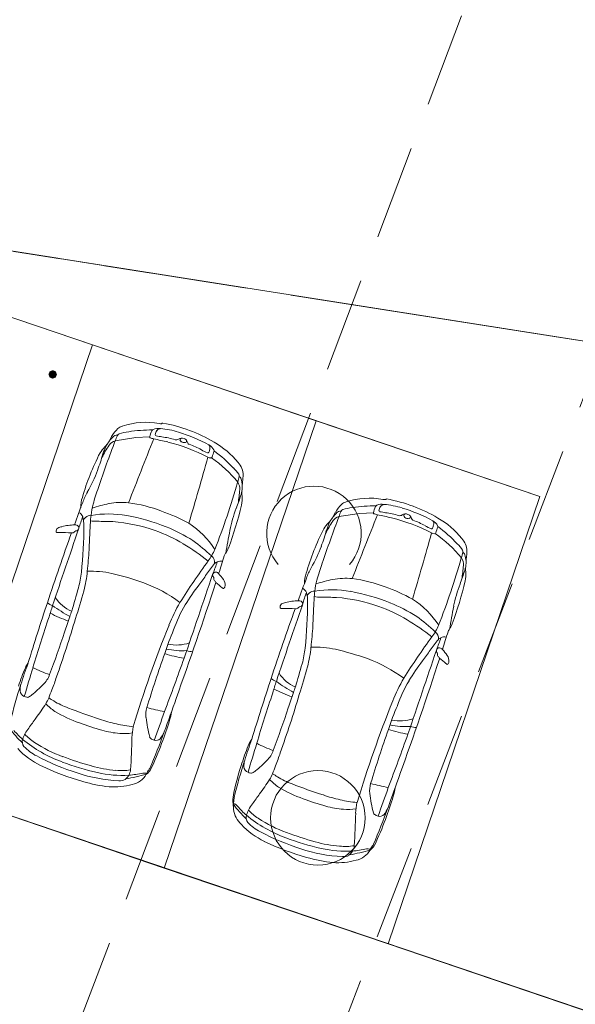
# Model space of a CAD drawing. Header units: metres. Extents: x 6541766 to 6542178, y 5894743 to 5895314.
# Tile 72 of 77: x 6541975.4 to 6541981.28, y 5895270.38 to 5895280.8. Entities that reach past the tile are written whole.
import ezdxf

# ---------------------------------------------------------------- set-up
doc = ezdxf.new("R2010")
doc.units = ezdxf.units.M
for name, pattern in [('0.5_0.5', [1, 0.5, -0.5]), ('1.0_0.5', [1.5, 1, -0.5]), ('DASHED', [0.75, 0.5, -0.25]), ('egkk-500', [2, 1.5, -0.5]), ('egug-500', [1, 0.5, -0.5])]:
    doc.linetypes.add(name, pattern=pattern)
for name, color, linetype in [('217-kontur klasyfikacyjny', 7, 'Continuous'), ('218-kontur użytku gruntowego', 7, 'Continuous'), ('219-działka ewidencyjna', 7, 'Continuous'), ('zadrzewienie  zakrzewienie', 7, 'Continuous')]:
    doc.layers.add(name, color=color, linetype=linetype)
for name, color, linetype, lineweight in [('A-OZNACZENIA', 7, 'Continuous', 15), ('A-PZT', 4, 'Continuous', 9), ('IE - podklad', 8, 'Continuous', 9)]:
    doc.layers.add(name, color=color, linetype=linetype, lineweight=lineweight)

# ---------------------------------------------------------------- blocks, each defined once
blk = doc.blocks.new('blok - podklad szary rfqfqw')
at = {"color": 8, "linetype": 'ByBlock', "lineweight": 9}
for p, q in [((6541976.412, 5895276.348), (6541976.628, 5895276.381)), ((6541976.628, 5895276.381), (6541976.776, 5895276.388)), ((6541978.779, 5895275.545), (6541978.996, 5895275.578)), ((6541978.996, 5895275.578), (6541979.143, 5895275.585))]:
    blk.add_line(p, q, dxfattribs=at)
at = {"color": 8, "linetype": 'Continuous', "lineweight": 9}
blk.add_circle((6541978.556, 5895272.356), 0.5, dxfattribs=at)
at = {"color": 8, "linetype": 'ByBlock', "lineweight": 9}
for centre, radius, start, end in [((6541976.735, 5895275.737), 0.806, 79.8058, 107.9343), ((6541976.733, 5895276.18), 0.418, 134.7877, 149.3689), ((6541976.522, 5895276.384), 0.124, 106.3103, 132.0834), ((6541976.589, 5895276.029), 0.415, 94.756, 109.0121), ((6541976.791, 5895274.921), 1.541, 89.507, 98.8484), ((6541977.034, 5895276.333), 0.264, 152.9041, 168.04), ((6541976.829, 5895276.438), 0.0338, 117.7485, 152.7719), ((6541976.863, 5895276.355), 0.124, 77.9747, 113.7444), ((6541976.947, 5895276.395), 0.113, 147.9171, 171.2703), ((6541976.888, 5895276.433), 0.0425, 88.9958, 150.1846), ((6541976.911, 5895276.713), 0.186, 259.705, 266.6901), ((6541976.824, 5895275.63), 0.849, 72.4169, 85.5758), ((6541976.899, 5895276.542), 0.0144, 274.9766, 317.7461), ((6541976.915, 5895276.526), 0.00831, 80.0944, 131.6439), ((6541976.623, 5895274.915), 1.646, 59.4839, 79.7164), ((6541976.651, 5895274.953), 1.546, 60.8798, 73.8908), ((6541989.093, 5895271.495), 13.578, 159.0591, 161.2754), ((6541976.051, 5895276.525), 0.348, 315.7363, 326.4254), ((6541976.664, 5895276.105), 0.395, 134.7168, 152.0167), ((6541975.192, 5895276.992), 1.325, 330.1157, 333.0891), ((6541976.444, 5895276.234), 0.118, 105.7646, 145.2232), ((6541976.427, 5895276.353), 0.0527, 81.86, 140.5345), ((6541976.731, 5895276.257), 0.331, 153.5248, 164.1484), ((6541976.467, 5895276.387), 0.0372, 110.4707, 151.415), ((6542315.211, 5895142.384), 363.952, 158.39937, 158.51365), ((6541976.785, 5895276.387), 0.0088, 172.767, 254.0196), ((6541976.931, 5895276.799), 0.446, 250.5218, 255.3812), ((6541975.313, 5895269.115), 7.407, 77.0841, 78.2731), ((6541976.846, 5895276.411), 0.0108, 174.4974, 263.7244), ((6541977.042, 5895277.376), 0.996, 258.6069, 262.089), ((6541976.82, 5895275.67), 0.724, 71.8978, 83.2716), ((6541976.49, 5895274.427), 1.966, 62.673, 75.9051), ((6541977.056, 5895276.401), 0.0435, 255.0417, 305.5577), ((6541977.116, 5895276.313), 0.0632, 67.5345, 123.4072), ((6541977.117, 5895276.356), 0.02, 100.2879, 174.0191), ((6541977.128, 5895276.363), 0.0319, 189.5608, 232.019), ((6541977.14, 5895276.379), 0.0514, 231.6454, 287.7794), ((6541977.127, 5895276.325), 0.048, 27.5279, 73.1634), ((6541977.151, 5895276.345), 0.0164, 287.7624, 27.7535), ((6541977.018, 5895276.264), 0.172, 21.6957, 28.9713), ((6541976.974, 5895275.504), 0.96, 39.74, 59.7198), ((6541976.6, 5895276.001), 0.411, 136.8307, 147.9741), ((6541977.789, 5895275.373), 1.715, 147.2412, 152.3476), ((6541977.073, 5895275.942), 0.835, 155.2904, 161.4417), ((6541977.207, 5895276.337), 0.0303, 198.6057, 245.0404), ((6541976.879, 5895275.442), 0.924, 61.2493, 70.0283), ((6541977.686, 5895276.898), 0.742, 240.7002, 246.2738), ((6541977.234, 5895276.302), 0.184, 335.0381, 346.1035), ((6541977.348, 5895276.198), 0.119, 25.8657, 62.3963), ((6541977.367, 5895276.273), 0.0473, 340.9299, 40.1633), ((6541983.062, 5895274.331), 5.92, 161.2194, 161.8449), ((6541977.441, 5895276.242), 0.0162, 342.949, 29.6009), ((6541976.623, 5895275.103), 1.412, 42.6073, 53.775), ((6541978.607, 5895275.013), 2.647, 152.9043, 163.8747), ((6541971.773, 5895277.584), 4.714, 340.81, 343.0265), ((6541919.526, 5895292.487), 60.122, 343.56261, 344.25718), ((6541977.391, 5895276.228), 0.00955, 247.917, 337.5626), ((6541977.431, 5895276.246), 0.0812, 241.7979, 263.9946), ((6541977.423, 5895276.178), 0.0134, 265.402, 349.939), ((6541976.644, 5895275.048), 1.369, 39.0367, 54.8627), ((6541974.852, 5895276.543), 1.464, 329.7245, 339.6581), ((6541977.461, 5895275.832), 0.304, 31.9792, 48.5255), ((6541977.565, 5895275.982), 0.2, 0.4764, 42.4249), ((6541973.313, 5895277.136), 4.562, 344.4194, 345.1986), ((6541977.697, 5895275.977), 0.0269, 345.4613, 35.4112), ((6541977.692, 5895275.923), 0.0565, 6.5654, 56.4162), ((6541977.48, 5895275.862), 0.276, 342.1756, 14.0908), ((6541978.237, 5895275.847), 0.482, 170.2135, 176.3126), ((6541977.375, 5895275.977), 0.389, 352.9061, 0.9663), ((6541981.541, 5895274.077), 5.597, 161.4995, 163.4094), ((6541969.713, 5895278.206), 8.317, 338.7888, 343.979), ((6541977.6, 5895275.837), 0.13, 356.9947, 34.3505), ((6541973.846, 5895276.228), 3.904, 352.0047, 354.1522), ((6541978.017, 5895275.793), 0.265, 174.4329, 186.0042), ((6541976.335, 5895275.645), 0.289, 159.0107, 181.2399), ((6541976.697, 5895275.477), 0.666, 150.5441, 160.8639), ((6541974.313, 5895276.889), 3.606, 339.6223, 342.0573), ((6541977.525, 5895275.729), 0.231, 344.2599, 9.0144), ((6541979.103, 5895274.934), 0.806, 79.8058, 107.9343), ((6541979.278, 5895275.91), 0.186, 259.705, 266.6901), ((6541979.266, 5895275.739), 0.0144, 274.9766, 317.7461), ((6541979.283, 5895275.723), 0.00831, 80.0944, 131.6439), ((6541978.99, 5895274.112), 1.646, 59.4839, 79.7164), ((6541981.655, 5895273.517), 5.997, 158.6971, 161.1201), ((6541976.878, 5895275.488), 0.725, 164.9893, 174.4274), ((6541976.697, 5895273.998), 1.721, 101.7792, 107.9165), ((6541976.483, 5895274.952), 0.743, 84.6537, 100.5897), ((6541976.351, 5895274.173), 1.532, 68.977, 82.4703), ((6541976.335, 5895273.948), 1.749, 60.7333, 71.1387), ((6541974.066, 5895276.539), 3.784, 339.4641, 346.6666), ((6541979.029, 5895275.122), 1.431, 159.0783, 168.8723), ((6541979.101, 5895275.377), 0.418, 134.7877, 149.3689), ((6541978.794, 5895275.55), 0.0527, 81.86, 140.5345), ((6541978.834, 5895275.584), 0.0372, 110.4707, 151.415), ((6541978.889, 5895275.581), 0.124, 106.3103, 132.0834), ((6541978.956, 5895275.226), 0.415, 94.756, 109.0121), ((6541979.159, 5895274.118), 1.541, 89.507, 98.8484), ((6541979.402, 5895275.53), 0.264, 152.9041, 168.04), ((6541979.197, 5895275.635), 0.0338, 117.7485, 152.7719), ((6541979.231, 5895275.552), 0.124, 77.9747, 113.7444), ((6541979.314, 5895275.592), 0.113, 147.9171, 171.2703), ((6541979.214, 5895275.608), 0.0108, 174.4974, 263.7244), ((6541979.256, 5895275.63), 0.0425, 88.9958, 150.1846), ((6541979.191, 5895274.827), 0.849, 72.4169, 85.5758), ((6541979.019, 5895274.15), 1.546, 60.8798, 73.8908), ((6541975.984, 5895275.508), 0.0912, 24.1604, 62.1018), ((6541977.728, 5895274.935), 1.769, 159.8141, 164.0321), ((6541975.78, 5895275.46), 0.299, 357.7466, 16.4266), ((6541976.177, 5895275.442), 0.124, 115.1851, 145.0442), ((6541976.15, 5895275.487), 0.0718, 85.2264, 111.4836), ((6541978.615, 5895275.3), 2.473, 173.9979, 177.6838), ((6541976.217, 5895275.889), 0.394, 260.3376, 270.4403), ((6541976.34, 5895274.429), 1.144, 80.2642, 99.2527), ((6541976.065, 5895273.14), 2.462, 68.8879, 79.0297), ((6541991.461, 5895270.692), 13.578, 159.0591, 161.2754), ((6541980.156, 5895274.57), 1.715, 147.2412, 152.3476), ((6541978.418, 5895275.722), 0.348, 315.7363, 326.4254), ((6541979.032, 5895275.302), 0.395, 134.7168, 152.0167), ((6541977.559, 5895276.189), 1.325, 330.1157, 333.0891), ((6541978.812, 5895275.431), 0.118, 105.7646, 145.2232), ((6541979.098, 5895275.454), 0.331, 153.5248, 164.1484), ((6542317.579, 5895141.581), 363.952, 158.39937, 158.51365), ((6541979.152, 5895275.584), 0.0088, 172.767, 254.0196), ((6541979.298, 5895275.996), 0.446, 250.5218, 255.3812), ((6541977.681, 5895268.312), 7.407, 77.0841, 78.2731), ((6541979.409, 5895276.573), 0.996, 258.6069, 262.089), ((6541979.188, 5895274.867), 0.724, 71.8978, 83.2716), ((6541978.857, 5895273.625), 1.966, 62.673, 75.9051), ((6541979.424, 5895275.598), 0.0435, 255.0417, 305.5577), ((6541979.484, 5895275.51), 0.0632, 67.5345, 123.4072), ((6541979.484, 5895275.553), 0.02, 100.2879, 174.0191), ((6541979.496, 5895275.561), 0.0319, 189.5608, 232.019), ((6541979.508, 5895275.576), 0.0514, 231.6454, 287.7794), ((6541979.494, 5895275.522), 0.048, 27.5279, 73.1634), ((6541979.519, 5895275.542), 0.0164, 287.7624, 27.7535), ((6541979.386, 5895275.461), 0.172, 21.6957, 28.9713), ((6541979.575, 5895275.534), 0.0303, 198.6057, 245.0404), ((6541979.246, 5895274.639), 0.924, 61.2493, 70.0283), ((6541979.716, 5895275.395), 0.119, 25.8657, 62.3963), ((6541979.735, 5895275.47), 0.0473, 340.9299, 40.1633), ((6541979.342, 5895274.701), 0.96, 39.74, 59.7198), ((6542029.713, 5895256.663), 56.868, 160.7505, 161.6106), ((6541975.83, 5895275.391), 0.0425, 162.466, 191.7098), ((6541975.827, 5895275.391), 0.0396, 125.4297, 161.152), ((6541975.865, 5895275.317), 0.122, 98.8308, 119.8154), ((6541975.96, 5895275.043), 0.411, 96.3225, 106.044), ((6541976.003, 5895274.861), 0.597, 92.1437, 98.5219), ((6541975.983, 5895275.386), 0.0711, 67.4812, 92.3639), ((6541976.005, 5895275.367), 0.0286, 89.6013, 136.7781), ((6541975.999, 5895275.423), 0.0281, 282.5553, 334.8272), ((6541975.996, 5895275.425), 0.0312, 334.5323, 62.1009), ((6541971.702, 5895275.438), 4.378, 353.6907, 0.14), ((6541981.645, 5895275.059), 5.511, 176.4583, 178.6078), ((6541976.056, 5895260.704), 14.792, 88.7176, 89.3643), ((6541976.241, 5895273.703), 1.795, 70.6666, 85.332), ((6541976.29, 5895273.859), 1.632, 58.9218, 70.4707), ((6541976.269, 5895273.758), 1.812, 57.8007, 67.8557), ((6541976.684, 5895274.694), 0.93, 32.7369, 57.0337), ((6541993.64, 5895272.374), 16.298, 169.3056, 170.1747), ((6541980.975, 5895274.21), 2.647, 152.9043, 163.8747), ((6541974.14, 5895276.781), 4.714, 340.81, 343.0265), ((6541978.967, 5895275.198), 0.411, 136.8307, 147.9741), ((6541979.441, 5895275.139), 0.835, 155.2904, 161.4417), ((6541980.054, 5895276.095), 0.742, 240.7002, 246.2738), ((6541979.759, 5895275.425), 0.00955, 247.917, 337.5626), ((6541979.601, 5895275.499), 0.184, 335.0381, 346.1035), ((6541985.429, 5895273.528), 5.92, 161.2194, 161.8449), ((6541979.809, 5895275.439), 0.0162, 342.949, 29.6009), ((6541978.991, 5895274.3), 1.412, 42.6073, 53.775), ((6541998.594, 5895267.173), 24.084, 160.0961, 161.958), ((6541975.794, 5895275.382), 0.00586, 181.655, 275.7889), ((6541975.835, 5895276.719), 1.343, 268.2875, 269.5614), ((6541975.843, 5895273.716), 1.66, 86.3617, 90.6272), ((6541975.957, 5895275.402), 0.0304, 252.6688, 330.2332), ((6541975.73, 5895273.284), 2.508, 47.3253, 53.1533), ((6541921.893, 5895291.684), 60.122, 343.56261, 344.25718), ((6541979.798, 5895275.443), 0.0812, 241.7979, 263.9946), ((6541979.791, 5895275.375), 0.0134, 265.402, 349.939), ((6541979.011, 5895274.245), 1.369, 39.0367, 54.8627), ((6541979.932, 5895275.179), 0.2, 0.4764, 42.4249), ((6541971.813, 5895275.453), 4.33, 353.5381, 356.5543), ((6541975.925, 5895273.221), 2.366, 51.5831, 59.3211), ((6541976.851, 5895275.477), 0.676, 323.5499, 335.509), ((6541977.407, 5895275.275), 0.211, 325.4927, 342.4836), ((6541977.22, 5895275.74), 1.464, 329.7245, 339.6581), ((6541979.829, 5895275.029), 0.304, 31.9792, 48.5255), ((6541980.065, 5895275.174), 0.0269, 345.4613, 35.4112), ((6541977.375, 5895275.058), 0.0895, 352.9151, 51.5451), ((6541469.528, 5895435.993), 532.897, 342.40909, 342.43022), ((6541977.657, 5895275.091), 0.0996, 139.7977, 157.5128), ((6541972.08, 5895277.403), 8.317, 338.7888, 343.979), ((6541975.68, 5895276.333), 4.562, 344.4194, 345.1986), ((6541979.967, 5895275.034), 0.13, 356.9947, 34.3505), ((6541980.059, 5895275.12), 0.0565, 6.5654, 56.4162), ((6541979.848, 5895275.06), 0.276, 342.1756, 14.0908), ((6541980.605, 5895275.044), 0.482, 170.2135, 176.3126), ((6541979.743, 5895275.174), 0.389, 352.9061, 0.9663), ((6541984.72, 5895269.774), 9.042, 144.1012, 147.4604), ((6541978.539, 5895274.145), 1.404, 140.0279, 145.8158), ((6541974.025, 5895276.248), 3.662, 339.1008, 341.1582), ((6541977.505, 5895275.015), 0.0526, 106.7316, 142.6906), ((6541977.53, 5895274.972), 0.102, 80.0491, 112.9336), ((6541979.064, 5895274.674), 0.666, 150.5441, 160.8639), ((6541983.909, 5895273.275), 5.597, 161.4995, 163.4094), ((6541976.213, 5895275.425), 3.904, 352.0047, 354.1522), ((6541980.384, 5895274.99), 0.265, 174.4329, 186.0042), ((6541974.794, 5895275.106), 1.268, 345.6067, 353.2359), ((6541974.905, 5895275.077), 1.216, 344.7588, 354.7737), ((6541976.154, 5895273.92), 1.047, 77.7935, 92.0847), ((6541975.684, 5895271.958), 3.064, 70.3839, 76.9638), ((6542242.929, 5895184.427), 280.49, 161.17552, 161.36705), ((6541974.848, 5895276.671), 3.069, 322.9218, 325.5304), ((6541977.47, 5895274.927), 0.028, 120.7743, 215.9227), ((6541977.367, 5895274.852), 0.099, 28.943, 36.4132), ((6541977.433, 5895274.891), 0.0223, 349.2167, 23.7181), ((6541977.473, 5895274.932), 0.0261, 81.7607, 132.7462), ((6541977.478, 5895274.884), 0.0227, 172.6031, 211.8602), ((6541977.465, 5895274.902), 0.0571, 43.537, 77.815), ((6541976.93, 5895274.423), 0.775, 36.0142, 42.0031), ((6541977.483, 5895274.824), 0.0916, 352.2606, 36.5456), ((6541984.023, 5895272.714), 5.997, 158.6971, 161.1201), ((6541978.703, 5895274.842), 0.289, 159.0107, 181.2399), ((6541979.065, 5895273.195), 1.721, 101.7792, 107.9165), ((6541978.85, 5895274.149), 0.743, 84.6537, 100.5897), ((6541978.719, 5895273.37), 1.532, 68.977, 82.4703), ((6541976.68, 5895276.086), 3.606, 339.6223, 342.0573), ((6541979.892, 5895274.926), 0.231, 344.2599, 9.0144), ((6541963.743, 5895278.207), 12.746, 343.2912, 344.4516), ((6541976.163, 5895273.365), 1.578, 53.7255, 69.6177), ((6541937.899, 5895287.753), 41.629, 340.1538, 341.9407), ((6541978.996, 5895273.51), 2.146, 142.3646, 149.1891), ((6541976.893, 5895274.41), 0.73, 36.807, 39.231), ((6541976.195, 5895273.282), 2.024, 48.2248, 50.6751), ((6541977.575, 5895274.827), 0.0473, 228.0349, 242.631), ((6541977.556, 5895274.79), 0.00607, 238.2622, 307.2572), ((6541977.536, 5895274.815), 0.0381, 308.8881, 355.8593), ((6541978.352, 5895274.705), 0.0912, 24.1604, 62.1018), ((6541979.245, 5895274.685), 0.725, 164.9893, 174.4274), ((6541978.708, 5895273.626), 1.144, 80.2642, 99.2527), ((6541978.703, 5895273.145), 1.749, 60.7333, 71.1387), ((6541976.433, 5895275.736), 3.784, 339.4641, 346.6666), ((6541981.397, 5895274.319), 1.431, 159.0783, 168.8723), ((6541976.11, 5895274.906), 0.397, 213.0792, 246.2195), ((6541969.122, 5895276.67), 7.215, 342.2099, 344.6258), ((6541980.095, 5895274.132), 1.769, 159.8141, 164.0321), ((6541978.148, 5895274.657), 0.299, 357.7466, 16.4266), ((6541978.544, 5895274.639), 0.124, 115.1851, 145.0442), ((6541978.518, 5895274.684), 0.0718, 85.2264, 111.4836), ((6541980.983, 5895274.497), 2.473, 173.9979, 177.6838), ((6541978.584, 5895275.086), 0.394, 260.3376, 270.4403), ((6541978.423, 5895259.901), 14.792, 88.7176, 89.3643), ((6541978.608, 5895272.9), 1.795, 70.6666, 85.332), ((6541978.433, 5895272.337), 2.462, 68.8879, 79.0297), ((6541979.052, 5895273.891), 0.93, 32.7369, 57.0337), ((6542006.847, 5895264.33), 32.813, 161.6999, 162.8769), ((6541975.822, 5895274.805), 0.215, 233.3895, 250.0881), ((6541971.133, 5895275.998), 4.822, 341.6942, 343.189), ((6541976.751, 5895275.962), 1.688, 233.5787, 240.9385), ((6541978.608, 5895273.761), 1.747, 149.9027, 158.6782), ((6541978.455, 5895273.838), 1.514, 149.3482, 160.3725), ((6542000.961, 5895266.371), 24.084, 160.0961, 161.958), ((6542032.081, 5895255.86), 56.868, 160.7505, 161.6106), ((6541978.198, 5895274.588), 0.0425, 162.466, 191.7098), ((6541978.162, 5895274.579), 0.00586, 181.655, 275.7889), ((6541978.195, 5895274.588), 0.0396, 125.4297, 161.152), ((6541978.203, 5895275.916), 1.343, 268.2875, 269.5614), ((6541978.232, 5895274.514), 0.122, 98.8308, 119.8154), ((6541978.211, 5895272.913), 1.66, 86.3617, 90.6272), ((6541978.327, 5895274.24), 0.411, 96.3225, 106.044), ((6541978.37, 5895274.058), 0.597, 92.1437, 98.5219), ((6541978.325, 5895274.599), 0.0304, 252.6688, 330.2332), ((6541978.351, 5895274.583), 0.0711, 67.4812, 92.3639), ((6541978.372, 5895274.564), 0.0286, 89.6013, 136.7781), ((6541978.366, 5895274.62), 0.0281, 282.5553, 334.8272), ((6541978.364, 5895274.622), 0.0312, 334.5323, 62.1009), ((6541974.069, 5895274.635), 4.378, 353.6907, 0.14), ((6541984.013, 5895274.256), 5.511, 176.4583, 178.6078), ((6541978.657, 5895273.056), 1.632, 58.9218, 70.4707), ((6541978.636, 5895272.955), 1.812, 57.8007, 67.8557), ((6541996.008, 5895271.571), 16.298, 169.3056, 170.1747), ((6542052.968, 5895249.706), 81.133, 162.21844, 162.61444), ((6541976.769, 5895276.65), 2.371, 243.8286, 248.8787), ((6541964.196, 5895277.976), 12.307, 340.4015, 343.4246), ((6541954.988, 5895281.563), 22.107, 340.878, 341.3275), ((6541988.163, 5895270.407), 12.894, 161.2899, 161.5574), ((6541978.098, 5895272.481), 2.508, 47.3253, 53.1533), ((6541988.504, 5895269.738), 12.429, 157.9902, 163.2473), ((6541974.181, 5895274.65), 4.33, 353.5381, 356.5543), ((6541978.292, 5895272.418), 2.366, 51.5831, 59.3211), ((6541979.219, 5895274.674), 0.676, 323.5499, 335.509), ((6541980.025, 5895274.288), 0.0996, 139.7977, 157.5128), ((6541979.775, 5895274.472), 0.211, 325.4927, 342.4836), ((6541963.845, 5895278.314), 12.675, 339.4897, 341.641), ((6541979.524, 5895273.275), 2.715, 156.7614, 162.4212), ((6541987.087, 5895268.971), 9.042, 144.1012, 147.4604), ((6541979.742, 5895274.255), 0.0895, 352.9151, 51.5451), ((6541976.392, 5895275.445), 3.662, 339.1008, 341.1582), ((6541979.873, 5895274.212), 0.0526, 106.7316, 142.6906), ((6541979.897, 5895274.169), 0.102, 80.0491, 112.9336), ((6541471.896, 5895435.19), 532.897, 342.40909, 342.43022), ((6541977.115, 5895274.863), 0.738, 257.2361, 274.2009), ((6541977.058, 5895274.609), 0.424, 257.9276, 288.9754), ((6541977.162, 5895274.303), 1.268, 345.6067, 353.2359), ((6541977.272, 5895274.274), 1.216, 344.7588, 354.7737), ((6541978.522, 5895273.117), 1.047, 77.7935, 92.0847), ((6541980.907, 5895273.342), 1.404, 140.0279, 145.8158), ((6541979.837, 5895274.124), 0.028, 120.7743, 215.9227), ((6541979.84, 5895274.129), 0.0261, 81.7607, 132.7462), ((6541979.832, 5895274.099), 0.0571, 43.537, 77.815), ((6541989.255, 5895269.697), 13.081, 160.3527, 162.9909), ((6541957.943, 5895280.782), 20.345, 338.9692, 340.6627), ((6541977.344, 5895275.33), 1.301, 251.6947, 261.0106), ((6541977.243, 5895274.335), 0.221, 250.3415, 266.8843), ((6541978.052, 5895271.155), 3.064, 70.3839, 76.9638), ((6541978.531, 5895272.562), 1.578, 53.7255, 69.6177), ((6541940.267, 5895286.95), 41.629, 340.1538, 341.9407), ((6542245.297, 5895183.624), 280.49, 161.17552, 161.36705), ((6541977.215, 5895275.868), 3.069, 322.9218, 325.5304), ((6541979.735, 5895274.049), 0.099, 28.943, 36.4132), ((6541979.801, 5895274.088), 0.0223, 349.2167, 23.7181), ((6541979.845, 5895274.081), 0.0227, 172.6031, 211.8602), ((6541979.261, 5895273.607), 0.73, 36.807, 39.231), ((6541978.562, 5895272.479), 2.024, 48.2248, 50.6751), ((6541979.298, 5895273.62), 0.775, 36.0142, 42.0031), ((6541979.851, 5895274.021), 0.0916, 352.2606, 36.5456), ((6541977.13, 5895273.223), 1.819, 156.5984, 163.1837), ((6541978.8, 5895272.746), 3.537, 159.4042, 163.1847), ((6541987.272, 5895270.258), 12.297, 162.5355, 164.0274), ((6541975.648, 5895273.86), 0.206, 140.7257, 155.5293), ((6541976.071, 5895274.936), 1.121, 241.7882, 251.5495), ((6541966.11, 5895277.404), 12.746, 343.2912, 344.4516), ((6541971.489, 5895275.867), 7.215, 342.2099, 344.6258), ((6541981.363, 5895272.707), 2.146, 142.3646, 149.1891), ((6541979.943, 5895274.024), 0.0473, 228.0349, 242.631), ((6541979.924, 5895273.987), 0.00607, 238.2622, 307.2572), ((6541979.904, 5895274.012), 0.0381, 308.8881, 355.8593), ((6541975.487, 5895273.944), 0.24, 312.3168, 342.7589), ((6541973.88, 5895274.444), 2.001, 338.5147, 342.6907), ((6541978.478, 5895274.103), 0.397, 213.0792, 246.2195), ((6541980.976, 5895272.958), 1.747, 149.9027, 158.6782), ((6541979.56, 5895272.386), 4.371, 161.5402, 166.9449), ((6541975.646, 5895273.701), 0.242, 163.6092, 180.3183), ((6541974.631, 5895274.765), 1.426, 309.0189, 315.5366), ((6542009.215, 5895263.527), 32.813, 161.6999, 162.8769), ((6541978.19, 5895274.002), 0.215, 233.3895, 250.0881), ((6541973.5, 5895275.195), 4.822, 341.6942, 343.189), ((6541979.119, 5895275.159), 1.688, 233.5787, 240.9385), ((6541990.53, 5895269.604), 12.894, 161.2899, 161.5574), ((6541980.823, 5895273.035), 1.514, 149.3482, 160.3725), ((6541975.472, 5895273.706), 0.0683, 185.4451, 250.4988), ((6541975.498, 5895273.741), 0.11, 244.0523, 259.5567), ((6541975.484, 5895273.657), 0.0255, 254.889, 296.0443), ((6541975.353, 5895273.876), 0.281, 300.4883, 308.8023), ((6541975.175, 5895273.861), 0.583, 329.4877, 336.0301), ((6541983.216, 5895270.791), 8.025, 158.6654, 159.3258), ((6541975.433, 5895273.113), 0.581, 55.6901, 61.7242), ((6542055.335, 5895248.903), 81.133, 162.21844, 162.61444), ((6541979.137, 5895275.847), 2.371, 243.8286, 248.8787), ((6541966.564, 5895277.173), 12.307, 340.4015, 343.4246), ((6541957.356, 5895280.761), 22.107, 340.878, 341.3275), ((6541973.066, 5895275.253), 3.11, 323.7162, 327.1378), ((6541976.083, 5895273.935), 0.548, 222.3984, 235.5549), ((6541976.179, 5895274.266), 0.792, 238.1657, 250.6541), ((6541977.921, 5895278.641), 5.501, 248.6268, 252.2742), ((6541977.023, 5895273.444), 0.288, 164.1174, 185.311), ((6541977.571, 5895276.718), 3.3, 255.5223, 258.8556), ((6539972.611, 5895985.756), 2127.191, 340.430856, 340.440963), ((6541966.213, 5895277.511), 12.675, 339.4897, 341.641), ((6541990.872, 5895268.935), 12.429, 157.9902, 163.2473), ((6541981.892, 5895272.472), 2.715, 156.7614, 162.4212), ((6541976.445, 5895274.583), 1.289, 238.5622, 251.4013), ((6541978.926, 5895273.724), 2.21, 187.9682, 193.4188), ((6542018.123, 5895258.582), 43.801, 160.115, 160.5371), ((6541976.629, 5895273.511), 0.378, 341.2564, 354.8754), ((6541908.521, 5895321.226), 82.353, 324.41719, 324.50796), ((6541976.962, 5895275.795), 2.605, 249.1311, 254.6274), ((6541976.796, 5895274.982), 1.674, 250.8174, 257.1755), ((6541976.715, 5895274.569), 1.253, 256.6175, 264.8824), ((6541977.163, 5895273.19), 0.575, 166.892, 178.3096), ((6541973.946, 5895274.288), 3.171, 338.8242, 343.5418), ((6541979.482, 5895274.06), 0.738, 257.2361, 274.2009), ((6541979.426, 5895273.806), 0.424, 257.9276, 288.9754), ((6541979.611, 5895273.532), 0.221, 250.3415, 266.8843), ((6541976.1, 5895273.865), 0.981, 214.8844, 226.9167), ((6541975.998, 5895273.827), 0.855, 219.714, 228.4765), ((6541975.932, 5895273.007), 0.532, 153.2139, 159.8245), ((6541975.855, 5895273.619), 0.551, 223.3218, 237.3813), ((6541975.813, 5895273.053), 0.405, 141.2871, 151.3524), ((6541976.516, 5895274.116), 0.868, 253.6294, 266.2865), ((6541976.51, 5895273.656), 0.409, 263.0313, 281.5364), ((6541967.158, 5895273.434), 9.433, 356.5353, 358.6256), ((6541976.81, 5895273.223), 0.036, 198.5964, 232.4177), ((6541970.185, 5895275.709), 7.174, 336.7628, 340.0902), ((6541976.578, 5895273.418), 0.383, 323.8595, 336.6184), ((6541991.623, 5895268.894), 13.081, 160.3527, 162.9909), ((6541960.311, 5895279.979), 20.345, 338.9692, 340.6627), ((6541979.712, 5895274.527), 1.301, 251.6947, 261.0106), ((6541975.519, 5895273.163), 0.0908, 162.3135, 215.9884), ((6541976.34, 5895274.289), 1.428, 230.5045, 249.9486), ((6541975.833, 5895273.494), 0.545, 224.7959, 242.3873), ((6541976.324, 5895274.302), 1.38, 236.2745, 250.2505), ((6541976.867, 5895273.315), 0.144, 236.8427, 253.1732), ((6541974.11, 5895274.162), 2.973, 334.3061, 339.9396), ((6541976.843, 5895273.239), 0.0643, 253.5543, 314.1479), ((6541979.498, 5895272.42), 1.819, 156.5984, 163.1837), ((6541981.168, 5895271.943), 3.537, 159.4042, 163.1847), ((6541989.64, 5895269.455), 12.297, 162.5355, 164.0274), ((6541978.016, 5895273.057), 0.206, 140.7257, 155.5293), ((6541978.439, 5895274.133), 1.121, 241.7882, 251.5495), ((6541975.956, 5895273.614), 0.779, 222.4175, 244.6615), ((6541976.779, 5895275.269), 2.556, 242.0347, 252.4908), ((6541976.985, 5895275.954), 3.158, 249.0856, 254.8371), ((6541977.855, 5895273.141), 0.24, 312.3168, 342.7589), ((6541976.247, 5895273.641), 2.001, 338.5147, 342.6907), ((6541976.729, 5895275.172), 2.519, 243.9284, 254.8168), ((6541976.782, 5895275.385), 2.61, 249.0858, 257.6511), ((6541976.526, 5895274.198), 1.344, 254.1383, 265.4018), ((6541980.212, 5895272.101), 2.597, 160.9976, 169.4562), ((6541981.928, 5895271.583), 4.371, 161.5402, 166.9449), ((6541978.014, 5895272.898), 0.242, 163.6092, 180.3183), ((6541977.84, 5895272.903), 0.0683, 185.4451, 250.4988), ((6541976.999, 5895273.962), 1.426, 309.0189, 315.5366), ((6541985.584, 5895269.988), 8.025, 158.6654, 159.3258), ((6541976.523, 5895274.361), 1.614, 251.4574, 267.3754), ((6541976.483, 5895273.909), 1.104, 256.4258, 273.7649), ((6541976.478, 5895273.441), 0.585, 264.1433, 279.3453), ((6541976.426, 5895272.88), 0.149, 307.8083, 353.8232), ((6541976.217, 5895274.575), 1.833, 279.6208, 286.5904), ((6541976.42, 5895274.246), 1.445, 275.3851, 281.3415), ((6541976.546, 5895272.929), 0.224, 281.9403, 330.3808), ((6541976.716, 5895272.776), 0.0545, 69.8647, 102.6118), ((6541976.719, 5895272.789), 0.0406, 54.8385, 68.0329), ((6541976.662, 5895272.936), 0.142, 303.7766, 333.6763), ((6541976.512, 5895272.942), 0.26, 331.6367, 337.2597), ((6541976.822, 5895272.809), 0.0772, 136.2281, 155.2074), ((6541976.724, 5895272.903), 0.0583, 316.4487, 336.0835), ((6541977.865, 5895272.938), 0.11, 244.0523, 259.5567), ((6541977.852, 5895272.854), 0.0255, 254.889, 296.0443), ((6541977.721, 5895273.073), 0.281, 300.4883, 308.8023), ((6541977.543, 5895273.058), 0.583, 329.4877, 336.0301), ((6541977.801, 5895272.31), 0.581, 55.6901, 61.7242), ((6541978.546, 5895273.463), 0.792, 238.1657, 250.6541), ((6539974.978, 5895984.953), 2127.191, 340.430856, 340.440963), ((6541976.51, 5895274.212), 1.536, 253.3201, 263.9539), ((6541976.4, 5895273.396), 0.712, 265.8171, 285.653), ((6541976.461, 5895272.865), 0.117, 263.9611, 298.31), ((6541975.433, 5895274.45), 3.11, 323.7162, 327.1378), ((6541978.45, 5895273.132), 0.548, 222.3984, 235.5549), ((6541980.288, 5895277.838), 5.501, 248.6268, 252.2742), ((6541979.391, 5895272.641), 0.288, 164.1174, 185.311), ((6541979.939, 5895275.915), 3.3, 255.5223, 258.8556), ((6541910.888, 5895320.423), 82.353, 324.41719, 324.50796), ((6541978.813, 5895273.78), 1.289, 238.5622, 251.4013), ((6541979.164, 5895274.179), 1.674, 250.8174, 257.1755), ((6541981.293, 5895272.921), 2.21, 187.9682, 193.4188), ((6542020.491, 5895257.779), 43.801, 160.115, 160.5371), ((6541976.313, 5895273.485), 3.171, 338.8242, 343.5418), ((6541978.996, 5895272.708), 0.378, 341.2564, 354.8754), ((6541978.086, 5895272.539), 0.429, 174.9988, 188.1418), ((6541978.372, 5895272.462), 0.71, 171.286, 181.2654), ((6541977.663, 5895272.472), 0.0345, 54.0892, 90.8866), ((6541978.467, 5895273.062), 0.981, 214.8844, 226.9167), ((6541977.577, 5895272.36), 0.176, 41.9597, 52.8597), ((6541978.366, 5895273.024), 0.855, 219.714, 228.4765), ((6541978.18, 5895272.25), 0.405, 141.2871, 151.3524), ((6541979.33, 5895274.992), 2.605, 249.1311, 254.6274), ((6541978.884, 5895273.313), 0.868, 253.6294, 266.2865), ((6541979.082, 5895273.766), 1.253, 256.6175, 264.8824), ((6541979.53, 5895272.388), 0.575, 166.892, 178.3096), ((6541977.924, 5895272.483), 0.265, 187.9799, 228.276), ((6541977.887, 5895272.36), 0.0908, 162.3135, 215.9884), ((6541978.708, 5895273.486), 1.428, 230.5045, 249.9486), ((6541978.3, 5895272.204), 0.532, 153.2139, 159.8245), ((6541978.222, 5895272.816), 0.551, 223.3218, 237.3813), ((6541978.877, 5895272.853), 0.409, 263.0313, 281.5364), ((6541969.526, 5895272.631), 9.433, 356.5353, 358.6256), ((6541979.177, 5895272.42), 0.036, 198.5964, 232.4177), ((6541972.552, 5895274.906), 7.174, 336.7628, 340.0902), ((6541979.234, 5895272.512), 0.144, 236.8427, 253.1732), ((6541979.211, 5895272.436), 0.0643, 253.5543, 314.1479), ((6541978.946, 5895272.615), 0.383, 323.8595, 336.6184), ((6541978.323, 5895272.811), 0.779, 222.4175, 244.6615), ((6541978.2, 5895272.691), 0.545, 224.7959, 242.3873), ((6541978.692, 5895273.499), 1.38, 236.2745, 250.2505), ((6541976.478, 5895273.359), 2.973, 334.3061, 339.9396), ((6541979.146, 5895274.466), 2.556, 242.0347, 252.4908), ((6541979.353, 5895275.151), 3.158, 249.0856, 254.8371), ((6541979.096, 5895274.369), 2.519, 243.9284, 254.8168), ((6541979.15, 5895274.582), 2.61, 249.0858, 257.6511), ((6541978.894, 5895273.395), 1.344, 254.1383, 265.4018), ((6541978.846, 5895272.638), 0.585, 264.1433, 279.3453), ((6541978.793, 5895272.077), 0.149, 307.8083, 353.8232), ((6541979.029, 5895272.133), 0.142, 303.7766, 333.6763), ((6541979.189, 5895272.006), 0.0772, 136.2281, 155.2074), ((6541979.091, 5895272.1), 0.0583, 316.4487, 336.0835), ((6541978.89, 5895273.558), 1.614, 251.4574, 267.3754), ((6541978.851, 5895273.106), 1.104, 256.4258, 273.7649), ((6541978.829, 5895272.062), 0.117, 263.9611, 298.31), ((6541978.585, 5895273.772), 1.833, 279.6208, 286.5904), ((6541978.787, 5895273.443), 1.445, 275.3851, 281.3415), ((6541978.914, 5895272.126), 0.224, 281.9403, 330.3808), ((6541979.083, 5895271.973), 0.0545, 69.8647, 102.6118), ((6541979.087, 5895271.986), 0.0406, 54.8385, 68.0329), ((6541978.879, 5895272.139), 0.26, 331.6367, 337.2597), ((6541978.878, 5895273.409), 1.536, 253.3201, 263.9539), ((6541978.768, 5895272.593), 0.712, 265.8171, 285.653)]:
    blk.add_arc(centre, radius, start, end, dxfattribs=at)
at = {"color": 8, "linetype": 'Continuous', "lineweight": 9}
blk.add_arc((6541978.514, 5895275.367), 0.5, 318.85, 221.162, dxfattribs=at)
at = {"color": 8, "linetype": 'Continuous', "lineweight": 9, "extrusion": (0, 0, -1)}
for points in [[(-6541975.718, 5895277.018), (-6541975.718, 5895277.082), (-6541975.705, 5895277.05)], [(-6541975.718, 5895277.082), (-6541975.75, 5895277.005), (-6541975.75, 5895277.095)], [(-6541975.718, 5895277.082), (-6541975.718, 5895277.018), (-6541975.75, 5895277.005)], [(-6541975.75, 5895277.095), (-6541975.75, 5895277.005), (-6541975.782, 5895277.018)], [(-6541975.75, 5895277.095), (-6541975.782, 5895277.018), (-6541975.782, 5895277.082)], [(-6541975.782, 5895277.082), (-6541975.782, 5895277.018), (-6541975.795, 5895277.05)]]:
    blk.add_solid(points, dxfattribs=at)
at = {"layer": '217-kontur klasyfikacyjny', "color": 8, "linetype": 'egkk-500', "lineweight": 9}
blk.add_line((6541989.66, 5895276.094), (6541971.36, 5895278.98), dxfattribs=at)
at = {"layer": '218-kontur użytku gruntowego', "color": 8, "linetype": 'egug-500', "lineweight": 9}
for p, q in [((6541989.66, 5895276.094), (6541971.36, 5895278.98)), ((6541971.36, 5895278.98), (6541989.66, 5895276.094))]:
    blk.add_line(p, q, dxfattribs=at)
at = {"layer": '219-działka ewidencyjna', "color": 8, "linetype": '0.5_0.5', "lineweight": 9}
blk.add_line((6541989.66, 5895276.094), (6541971.36, 5895278.98), dxfattribs=at)
at = {"layer": 'A-OZNACZENIA', "color": 8, "linetype": 'DASHED', "lineweight": 9, "ltscale": 5}
blk.add_line((6541971.36, 5895278.98), (6541990.13, 5895276.02), dxfattribs=at)
at = {"layer": 'A-PZT', "color": 8, "lineweight": 9}
for p, q in [((6541990.13, 5895276.02), (6541971.436, 5895278.968)), ((6541971.436, 5895278.968), (6541980.905, 5895275.757)), ((6541976.17, 5895277.363), (6541973.802, 5895278.166)), ((6541974.564, 5895272.628), (6541976.17, 5895277.363)), ((6541976.17, 5895277.363), (6541974.564, 5895272.628)), ((6541978.537, 5895276.56), (6541976.17, 5895277.363)), ((6541976.931, 5895271.825), (6541978.537, 5895276.56)), ((6541978.537, 5895276.56), (6541976.931, 5895271.825)), ((6541980.905, 5895275.757), (6541978.537, 5895276.56)), ((6541980.905, 5895275.757), (6541979.299, 5895271.022)), ((6541979.299, 5895271.022), (6541980.905, 5895275.757)), ((6541969.758, 5895274.258), (6541985.928, 5895268.774)), ((6541974.564, 5895272.628), (6541976.931, 5895271.825)), ((6541976.931, 5895271.825), (6541979.299, 5895271.022)), ((6541979.299, 5895271.022), (6541985.928, 5895268.774))]:
    blk.add_line(p, q, dxfattribs=at)
at = {"layer": 'zadrzewienie  zakrzewienie', "color": 8, "linetype": '1.0_0.5', "lineweight": 9}
for p, q in [((6541956.29, 5895218.21), (6541980.66, 5895282.38)), ((6541983.29, 5895281.84), (6541958.91, 5895218.05)), ((6541983.29, 5895281.84), (6541958.91, 5895218.05))]:
    blk.add_line(p, q, dxfattribs=at)

msp = doc.modelspace()

# ---------------------------------------------------------------- block references
at = {"layer": 'IE - podklad'}
msp.add_blockref('blok - podklad szary rfqfqw', (0, 0), dxfattribs=at)

doc.saveas('drawing.dxf')
